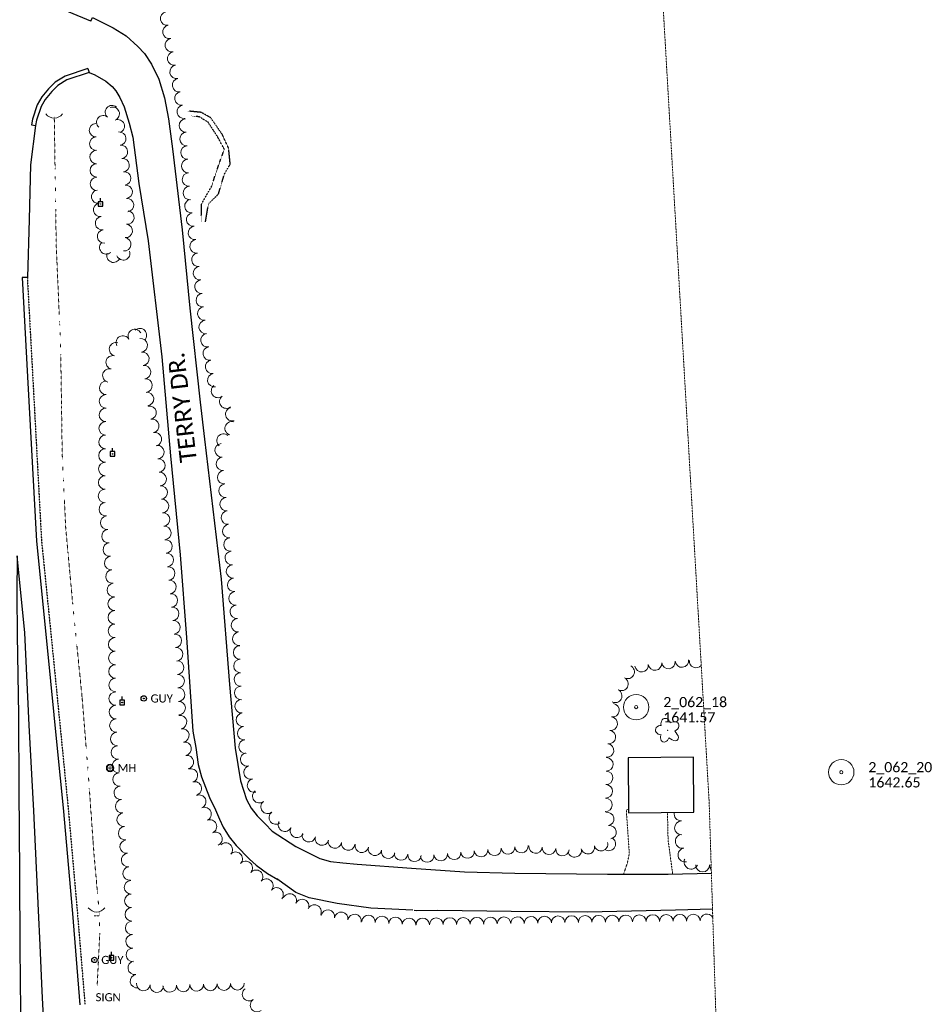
# Model space of a CAD drawing. Extents: x 386237 to 390135, y 96958 to 113752.
# Tile 95 of 116: x 388385 to 388922, y 108323 to 108905. Entities that reach past the tile are written whole.
import ezdxf
from ezdxf.enums import TextEntityAlignment as Align
from ezdxf.lldxf.tags import DXFTag

# ---------------------------------------------------------------- set-up
doc = ezdxf.new("R2010")
doc.units = 0
doc.header["$MEASUREMENT"] = 0
for name, pattern in [('Wisdot1', [0.0625, 0.03125, -0.03125]), ('Wisdot3', [0.1875, 0.125, -0.0625]), ('Wisdot6', [0.375, 0.125, -0.0625, 0.03125, -0.0625, 0.03125, -0.0625])]:
    doc.linetypes.add(name, pattern=pattern)
for name, color, linetype, lineweight in [('E_BLD', 231, 'Continuous', 25), ('E_DRN', 41, 'Continuous', 18), ('E_DTM_SlopeBottom', 81, 'Wisdot1', 25), ('E_DTM_SlopeTop', 81, 'Wisdot1', 25), ('E_DWY', 51, 'Wisdot3', 18), ('E_LAND_Vegetation', 81, 'Continuous', 18), ('E_MAP_Limits', 81, 'Wisdot3', 18), ('E_MAP_PassPoints', 41, 'Continuous', 18), ('E_RDWY', 21, 'Continuous', 25), ('E_RDWY_Gravel', 21, 'Wisdot3', 25), ('E_RDWY_Name', 21, 'Continuous', 18), ('E_SGN', 21, 'Continuous', 18), ('E_UTL_EGuyWire', 201, 'Continuous', 25), ('E_UTL_EPowerPole', 231, 'Eelec', 25), ('E_UTL_MH', 31, 'Continuous', 18), ('E_WTR', 131, 'Wisdot6', 18)]:
    doc.layers.add(name, color=color, linetype=linetype, lineweight=lineweight)
doc.styles.add('CalibriLight', font='calibril.ttf')
tags = doc.linetypes.add('Eelec', pattern='A,0.275,-0.05,["E",CalibriLight,S=0.07,R=0,X=-0.025,Y=-0.035],-0.05,0.875', length=1.25).pattern_tags.tags
tags[6] = DXFTag(74, 10)

# ---------------------------------------------------------------- blocks, each defined once
blk = doc.blocks.new('PP')
at = {"layer": 'E_MAP_PassPoints', "lineweight": 0}
for radius in [7.5, 0.96]:
    blk.add_circle((0, 0), radius, dxfattribs=at)
blk = doc.blocks.new('CULV')
at = {"color": 0, "linetype": 'ByBlock', "lineweight": -2, "transparency": 16777216}
blk.add_arc((0, 12.3), 12.3, 216.8699, 323.1301, dxfattribs=at)
blk = doc.blocks.new('GUY')
at = {"color": 0, "linetype": 'ByBlock', "lineweight": -2, "transparency": 16777216}
for radius in [4, 0.5]:
    blk.add_circle((0, 0), radius, dxfattribs=at)
at = {"color": 0, "linetype": 'ByBlock', "lineweight": -2, "transparency": 16777216, "style": 'CalibriLight'}
blk.add_text('GUY', height=12, dxfattribs=at).set_placement((10, 0), align=Align.MIDDLE_LEFT)
blk = doc.blocks.new('MH')
at = {"color": 0, "linetype": 'ByBlock', "lineweight": -2, "transparency": 16777216}
for radius in [5, 4, 1.5]:
    blk.add_circle((0, 0), radius, dxfattribs=at)
at = {"color": 0, "linetype": 'ByBlock', "lineweight": -2, "transparency": 16777216, "style": 'CalibriLight'}
blk.add_text('MH', height=10.8, dxfattribs=at).set_placement((10, 0), align=Align.MIDDLE_LEFT)
blk = doc.blocks.new('PPOL')
at = {"color": 0, "linetype": 'ByBlock', "lineweight": -2, "transparency": 16777216}
blk.add_line((-0.1, 4.5), (-0.1, 11.6), dxfattribs=at)
at = {"color": 0, "linetype": 'ByBlock', "lineweight": -2, "transparency": 16777216, "flags": 128}
blk.add_lwpolyline([(-4.6, -4.5), (4.4, -4.5), (4.4, 4.5), (-4.6, 4.5)], close=True, dxfattribs=at)
at = {"color": 0, "linetype": 'ByBlock', "lineweight": -2, "transparency": 16777216}
blk.add_circle((0, 0), 0.582, dxfattribs=at)
blk = doc.blocks.new('SIGN')
at = {"color": 0, "linetype": 'ByBlock', "lineweight": -2, "transparency": 16777216, "style": 'CalibriLight'}
blk.add_text('SIGN', height=12, dxfattribs=at).set_placement((0, 0), align=Align.MIDDLE_CENTER)
blk = doc.blocks.new('DTRE')
at = {"color": 0, "linetype": 'ByBlock', "lineweight": -2, "transparency": 16777216}
blk.add_circle((-0.18, 0), 0.183, dxfattribs=at)
for centre, major_axis, ratio in [((-1.87, 5.32), (1.36, -4.98), 0.782863), ((-5.87, 0.15), (4.93, -0.12), 0.832022), ((4.06, 2.74), (-5.27, -2.93), 0.691916), ((-2.49, -5.24), (1.8, 4.86), 0.716896), ((3.54, -3.71), (-5.01, 4.58), 0.560249)]:
    blk.add_ellipse(centre, major_axis=major_axis, ratio=ratio, start_param=1.570796, end_param=4.712389, dxfattribs=at)

msp = doc.modelspace()

# ---------------------------------------------------------------- linework, layer by layer
at = {"layer": 'E_BLD'}
for p, q in [((388782.81, 108469.41), (388744.15, 108469.08)), ((388744.15, 108469.08), (388744.43, 108436.51)), ((388783.09, 108436.84), (388782.81, 108469.41)), ((388744.43, 108436.51), (388783.09, 108436.84))]:
    msp.add_line(p, q, dxfattribs=at)
at = {"layer": 'E_DTM_SlopeBottom'}
msp.add_lwpolyline([(388491.89, 108785.68), (388492.21, 108796.4), (388498.06, 108806.63), (388500.84, 108815.26), (388502.95, 108821.26), (388505.6, 108828.56), (388501.51, 108836.13), (388495.99, 108844.6), (388490.84, 108847.77), (388485.96, 108848.34)], dxfattribs=at)
at = {"layer": 'E_DTM_SlopeTop'}
msp.add_lwpolyline([(388494.47, 108785.82), (388496.22, 108796.37), (388502.12, 108802.18), (388505.6, 108813.82), (388509.07, 108819.82), (388508.14, 108829.17), (388504.24, 108837.62), (388497.53, 108847.24), (388492.08, 108850.38), (388484, 108851.18)], dxfattribs=at)
at = {"layer": 'E_DWY', "flags": 128}
for points in [[(388744.41, 108438.47), (388743.11, 108438.45), (388744.91, 108412.51), (388743.77, 108406.9), (388741.52, 108400.3)], [(388770.52, 108400.44), (388767.82, 108420.63), (388767.46, 108436.71)]]:
    msp.add_lwpolyline(points, dxfattribs=at)
at = {"layer": 'E_LAND_Vegetation'}
for centre, radius, start, end in [((388471.78, 108905.82), 3.99, 100.17022, 280.1549), ((388473.18, 108897.96), 3.99, 100.17022, 280.1549), ((388474.59, 108890.1), 3.99, 100.17022, 280.1549), ((388476, 108882.24), 3.99, 100.17022, 280.1549), ((388477.41, 108874.38), 3.99, 100.16035, 280.14502), ((388478.82, 108866.51), 3.99, 100.16035, 280.14502), ((388480.23, 108858.65), 3.99, 100.16035, 280.14502), ((388439.2, 108850.57), 3.96, 48.93511, 228.91979), ((388439.66, 108849.55), 3.96, 292.14619, 112.13087), ((388481.63, 108850.79), 3.99, 100.16035, 280.14502), ((388434, 108844.6), 3.96, 48.93511, 228.91979), ((388442.64, 108842.21), 3.96, 292.14619, 112.13087), ((388482.86, 108842.66), 3.99, 93.36507, 273.34974), ((388429.78, 108839.86), 3.96, 90.99797, 270.98264), ((388443.54, 108834.9), 3.96, 276.99913, 96.98381), ((388429.92, 108831.94), 3.96, 90.99797, 270.98264), ((388483.33, 108834.69), 3.99, 93.36507, 273.34974), ((388430.05, 108824.03), 3.96, 90.99797, 270.98264), ((388444.51, 108827.04), 3.96, 276.99913, 96.98381), ((388483.8, 108826.72), 3.99, 93.36507, 273.34974), ((388445.47, 108819.18), 3.96, 276.99913, 96.98381), ((388484.27, 108818.74), 3.99, 93.36507, 273.34974), ((388430.19, 108816.11), 3.96, 90.99797, 270.98264), ((388430.33, 108808.19), 3.96, 90.99797, 270.98264), ((388446.43, 108811.33), 3.96, 276.99913, 96.98381), ((388484.74, 108810.77), 3.99, 93.36507, 273.34974), ((388431.03, 108800.59), 3.96, 98.37455, 278.35923), ((388447.31, 108803.5), 3.96, 275.85296, 95.83764), ((388485.2, 108802.8), 3.99, 93.36507, 273.34974), ((388448.12, 108795.62), 3.96, 275.85296, 95.83764), ((388486.13, 108795.02), 3.99, 97.47862, 277.46329), ((388432.18, 108792.76), 3.96, 98.37455, 278.35923), ((388448.35, 108788.21), 3.96, 263.08487, 83.06955), ((388433.33, 108784.93), 3.96, 98.37455, 278.35923), ((388487.16, 108787.1), 3.99, 97.47862, 277.46329), ((388434.49, 108777.09), 3.96, 98.37455, 278.35923), ((388447.4, 108780.36), 3.96, 263.08487, 83.06955), ((388488.2, 108779.18), 3.99, 97.47862, 277.46329), ((388446.44, 108772.5), 3.96, 263.08487, 83.06955), ((388489.24, 108771.26), 3.99, 97.47862, 277.46329), ((388435.86, 108770.63), 3.96, 130.64683, 310.63151), ((388440.12, 108765.69), 3.96, 157.84114, 337.82582), ((388445.86, 108767.06), 3.96, 200.91645, 20.90112), ((388490.28, 108763.34), 3.99, 97.47862, 277.46329), ((388491.24, 108755.36), 3.99, 96.03649, 276.02117), ((388492.08, 108747.42), 3.99, 96.03649, 276.02117), ((388492.92, 108739.48), 3.99, 96.03649, 276.02117), ((388493.76, 108731.54), 3.99, 96.03649, 276.02117), ((388455.68, 108718.78), 4, 313.379, 133.36368), ((388494.59, 108723.59), 3.99, 96.03649, 276.02117), ((388445.67, 108714.44), 4, 28.47311, 208.45779), ((388452.7, 108718.25), 4, 28.47311, 208.45779), ((388456.15, 108712.76), 4, 277.22971, 97.21439), ((388495.67, 108715.82), 3.99, 99.61906, 279.60374), ((388441.62, 108710.45), 4, 75.8051, 255.78978), ((388497.01, 108707.94), 3.99, 99.61906, 279.60374), ((388439.65, 108702.69), 4, 75.8051, 255.78978), ((388457.16, 108704.82), 4, 277.22971, 97.21439), ((388458.15, 108696.93), 4, 276.15821, 96.14289), ((388498.34, 108700.07), 3.99, 99.61906, 279.60374), ((388437.69, 108694.94), 4, 75.8051, 255.78978), ((388499.67, 108692.19), 3.99, 99.61906, 279.60374), ((388435.83, 108687.67), 4, 89.24981, 269.23448), ((388459.01, 108688.97), 4, 276.15821, 96.14289), ((388501.88, 108685.82), 3.99, 127.87073, 307.85541), ((388435.72, 108679.67), 4, 89.24981, 269.23448), ((388459.87, 108681.02), 4, 276.15821, 96.14289), ((388506.78, 108679.51), 3.99, 127.87073, 307.85541), ((388461.38, 108672.98), 4, 281.49941, 101.48409), ((388510.32, 108672.06), 3.99, 105.14518, 285.12986), ((388435.62, 108671.68), 4, 89.24981, 269.23448), ((388435.51, 108663.68), 4, 89.24981, 269.23448), ((388462.97, 108665.14), 4, 281.49941, 101.48409), ((388509.95, 108663.7), 3.99, 73.89399, 253.87867), ((388435.41, 108655.69), 4, 89.45129, 269.43597), ((388464.57, 108657.3), 4, 281.49941, 101.48409), ((388505.1, 108656.45), 3.99, 50.1561, 230.14077), ((388465.98, 108649.68), 4, 274.97628, 94.96096), ((388504.04, 108650.74), 3.99, 95.33164, 275.31632), ((388435.34, 108647.69), 4, 89.45129, 269.43597), ((388504.78, 108642.79), 3.99, 95.33164, 275.31632), ((388435.26, 108639.69), 4, 89.45129, 269.43597), ((388466.67, 108641.71), 4, 274.97628, 94.96096), ((388435.18, 108631.7), 4, 89.45129, 269.43597), ((388467.36, 108633.74), 4, 274.97628, 94.96096), ((388505.52, 108634.84), 3.99, 95.33164, 275.31632), ((388468.06, 108625.78), 4, 274.97628, 94.96096), ((388506.26, 108626.88), 3.99, 95.33164, 275.31632), ((388435.1, 108623.7), 4, 89.45129, 269.43597), ((388435.61, 108615.95), 4, 95.60754, 275.59221), ((388468.75, 108617.81), 4, 274.97628, 94.96096), ((388507, 108618.93), 3.99, 95.33164, 275.31632), ((388436.39, 108607.99), 4, 95.60754, 275.59221), ((388469.44, 108609.84), 4, 274.97628, 94.96096), ((388507.74, 108610.98), 3.99, 95.33164, 275.31632), ((388508.48, 108603.03), 3.99, 95.33164, 275.31632), ((388437.17, 108600.04), 4, 95.60754, 275.59221), ((388470.14, 108601.87), 4, 274.97628, 94.96096), ((388437.95, 108592.08), 4, 95.60754, 275.59221), ((388470.83, 108593.91), 4, 274.97628, 94.96096), ((388509.22, 108595.08), 3.99, 95.33164, 275.31632), ((388471.59, 108585.92), 4, 275.66636, 95.65104), ((388509.97, 108587.12), 3.99, 95.33164, 275.31632), ((388438.73, 108584.12), 4, 95.60754, 275.59221), ((388510.71, 108579.17), 3.99, 95.33164, 275.31632), ((388439.51, 108576.16), 4, 95.60754, 275.59221), ((388472.38, 108577.96), 4, 275.66636, 95.65104), ((388440.29, 108568.2), 4, 95.60754, 275.59221), ((388473.17, 108570), 4, 275.66636, 95.65104), ((388511.45, 108571.22), 3.99, 95.36349, 275.34816), ((388473.96, 108562.04), 4, 275.66636, 95.65104), ((388512.2, 108563.27), 3.99, 95.36349, 275.34816), ((388440.82, 108560.04), 4, 90.63503, 270.61971), ((388440.91, 108552.05), 4, 90.63503, 270.61971), ((388474.74, 108554.09), 4, 275.66636, 95.65104), ((388512.94, 108555.32), 3.99, 95.36349, 275.34816), ((388441, 108544.05), 4, 90.63503, 270.61971), ((388475.53, 108546.13), 4, 275.66636, 95.65104), ((388513.69, 108547.37), 3.99, 95.36349, 275.34816), ((388476.32, 108538.17), 4, 275.66636, 95.65104), ((388514.43, 108539.42), 3.99, 95.36349, 275.34816), ((388441.08, 108536.05), 4, 90.63503, 270.61971), ((388441.17, 108528.06), 4, 90.63503, 270.61971), ((388477.11, 108530.21), 4, 275.66636, 95.65104), ((388514.91, 108531.31), 3.99, 91.55195, 271.53663), ((388477.68, 108522.36), 4, 272.20467, 92.18935), ((388515.13, 108523.33), 3.99, 91.55195, 271.53663), ((388760.08, 108524.76), 3.99, 187.2392, 7.22388), ((388768.05, 108525.65), 3.99, 186.26192, 6.2466), ((388775.99, 108526.52), 3.99, 186.26192, 6.2466), ((388784.36, 108526.21), 3.99, 174.93538, 320.03851), ((388441.26, 108520.06), 4, 90.63503, 270.61971), ((388515.34, 108515.34), 3.99, 91.55195, 271.53663), ((388743.93, 108519.8), 3.99, 242.65379, 62.63847), ((388752.16, 108523.76), 3.99, 187.2392, 7.22388), ((388441.35, 108512.06), 4, 90.63503, 270.61971), ((388477.98, 108514.37), 4, 272.20467, 92.18935), ((388740.26, 108512.71), 3.99, 242.65379, 62.63847), ((388441.43, 108504.06), 4, 90.63503, 270.61971), ((388478.29, 108506.38), 4, 272.20467, 92.18935), ((388515.56, 108507.36), 3.99, 91.55195, 271.53663), ((388736.59, 108505.62), 3.99, 242.65379, 62.63847), ((388478.59, 108498.39), 4, 272.20467, 92.18935), ((388515.85, 108499.52), 3.99, 95.34962, 275.33429), ((388441.52, 108496.07), 4, 90.63503, 270.61971), ((388516.59, 108491.57), 3.99, 95.34962, 275.33429), ((388734.99, 108497.12), 3.99, 262.28228, 82.26696), ((388441.82, 108488.18), 4, 93.39077, 273.37545), ((388479.42, 108490.17), 4, 279.86385, 99.84852), ((388733.92, 108489.21), 3.99, 262.28228, 82.26696), ((388442.29, 108480.19), 4, 93.39077, 273.37545), ((388480.79, 108482.29), 4, 279.86385, 99.84852), ((388517.34, 108483.62), 3.99, 95.34962, 275.33429), ((388732.84, 108481.29), 3.99, 262.28228, 82.26696), ((388482.15, 108474.41), 4, 279.86385, 99.84852), ((388518.08, 108475.66), 3.99, 95.34962, 275.33429), ((388442.76, 108472.21), 4, 93.39077, 273.37545), ((388731.77, 108473.38), 3.99, 262.28228, 82.26696), ((388443.24, 108464.23), 4, 93.39077, 273.37545), ((388483.52, 108466.53), 4, 279.86385, 99.84852), ((388519.13, 108468.11), 3.99, 104.68406, 284.66873), ((388731.4, 108465.18), 3.99, 268.65446, 88.63913), ((388485.82, 108458.61), 4, 286.82397, 106.80865), ((388521.15, 108460.39), 3.99, 104.68406, 284.66873), ((388731.21, 108457.19), 3.99, 268.65446, 88.63913), ((388443.71, 108456.24), 4, 93.39077, 273.37545), ((388488.13, 108450.96), 4, 286.82397, 106.80865), ((388523.17, 108452.66), 3.99, 104.68406, 284.66873), ((388444.38, 108448.38), 4, 96.28114, 276.26582), ((388526.25, 108446.38), 3.99, 127.6487, 307.63338), ((388731.02, 108449.21), 3.99, 268.65446, 88.63913), ((388445.26, 108440.43), 4, 96.28114, 276.26582), ((388490.71, 108443.13), 4, 293.65503, 113.63971), ((388531.13, 108440.06), 3.99, 127.6487, 307.63338), ((388730.83, 108441.22), 3.99, 268.65446, 88.63913), ((388493.91, 108435.8), 4, 293.65503, 113.63971), ((388446.13, 108432.48), 4, 96.28114, 276.26582), ((388497.12, 108428.48), 4, 293.65503, 113.63971), ((388536.01, 108433.73), 3.99, 127.6487, 307.63338), ((388731.81, 108432.91), 3.99, 280.30806, 100.29274), ((388775.56, 108435.9), 4.13, 168.24827, 271.96717), ((388775.84, 108427.64), 4.13, 91.98249, 271.96717), ((388447.01, 108424.53), 4, 96.28114, 276.26582), ((388541.44, 108429.5), 3.99, 152.8339, 332.81858), ((388548.55, 108425.86), 3.99, 152.8339, 332.81858), ((388733.24, 108425.05), 3.99, 280.30806, 100.29274), ((388447.88, 108416.59), 4, 96.28114, 276.26582), ((388500.33, 108421.15), 4, 293.65503, 113.63971), ((388555.56, 108423.3), 3.99, 165.83611, 345.82078), ((388563.3, 108421.34), 3.99, 165.83611, 345.82078), ((388570.9, 108419.63), 3.99, 170.94977, 350.93445), ((388732.82, 108418.15), 3.99, 244.26689, 64.25156), ((388776.26, 108419.75), 4.13, 101.25882, 281.2435), ((388506.42, 108414.83), 4, 317.38675, 137.37143), ((388578.79, 108418.38), 3.99, 170.94977, 350.93445), ((388586.8, 108417.07), 3.99, 167.29333, 347.278), ((388594.6, 108415.31), 3.99, 167.29333, 347.278), ((388602.39, 108413.55), 3.99, 167.29333, 347.278), ((388649.35, 108413.7), 3.99, 185.64777, 5.63245), ((388657.3, 108414.48), 3.99, 185.64777, 5.63245), ((388665.25, 108415.26), 3.99, 185.64777, 5.63245), ((388673.2, 108416.05), 3.99, 185.64777, 5.63245), ((388681.15, 108416.83), 3.99, 185.64777, 5.63245), ((388689.5, 108416.6), 3.99, 174.58649, 354.57117), ((388697.45, 108415.85), 3.99, 174.58649, 354.57117), ((388705.4, 108415.09), 3.99, 174.58649, 354.57117), ((388712.66, 108414.35), 3.99, 193.38533, 13.37001), ((388720.43, 108416.2), 3.99, 193.38533, 13.37001), ((388728.2, 108418.05), 3.99, 193.38533, 13.37001), ((388777.87, 108411.64), 4.13, 101.25882, 281.2435), ((388448.75, 108408.64), 4, 96.28114, 276.26582), ((388512.31, 108409.41), 4, 317.38675, 137.37143), ((388610.03, 108412.5), 3.99, 174.32725, 354.31193), ((388617.98, 108411.71), 3.99, 174.32725, 354.31193), ((388625.51, 108411.34), 3.99, 185.64777, 5.63245), ((388633.46, 108412.13), 3.99, 185.64777, 5.63245), ((388641.41, 108412.91), 3.99, 185.64777, 5.63245), ((388781.41, 108407.43), 4.13, 153.78003, 333.76471), ((388449.63, 108400.69), 4, 96.28114, 276.26582), ((388518.25, 108403.96), 4, 319.36461, 139.34928), ((388524.32, 108398.75), 4, 319.36461, 139.34928), ((388788.26, 108405.73), 4.13, 180.21733, 0.202), ((388796.53, 108405.76), 4.13, 180.21733, 219.6284), ((388450.46, 108392.56), 4, 91.60161, 271.58629), ((388530.39, 108393.54), 4, 319.36461, 139.34928), ((388536.46, 108388.33), 4, 319.36461, 139.34928), ((388450.68, 108384.57), 4, 91.60161, 271.58629), ((388544.26, 108384.73), 4, 335.85349, 155.83817), ((388551.56, 108381.46), 4, 335.85349, 155.83817), ((388450.9, 108376.57), 4, 91.60161, 271.58629), ((388558.85, 108378.18), 4, 335.85349, 155.83817), ((388566.8, 108375.18), 4, 350.88733, 170.87201), ((388574.7, 108373.91), 4, 350.88733, 170.87201), ((388582.59, 108372.64), 4, 350.88733, 170.87201), ((388590.76, 108372.05), 4, 356.02815, 176.01282), ((388598.73, 108371.49), 4, 356.02815, 176.01282), ((388606.71, 108370.94), 4, 356.02815, 176.01282), ((388614.69, 108370.38), 4, 356.02815, 176.01282), ((388622.86, 108370.34), 4, 0.79519, 180.77987), ((388630.85, 108370.45), 4, 0.79519, 180.77987), ((388638.85, 108370.56), 4, 0.79519, 180.77987), ((388646.85, 108370.67), 4, 0.79519, 180.77987), ((388654.85, 108370.78), 4, 0.79519, 180.77987), ((388662.84, 108370.89), 4, 0.79519, 180.77987), ((388670.84, 108371), 4, 0.79519, 180.77987), ((388678.84, 108371.11), 4, 0.79519, 180.77987), ((388686.85, 108371.28), 4, 1.22516, 181.20984), ((388694.84, 108371.45), 4, 1.22516, 181.20984), ((388702.84, 108371.62), 4, 1.22516, 181.20984), ((388710.81, 108371.76), 4, 0.6864, 180.67107), ((388718.81, 108371.85), 4, 0.6864, 180.67107), ((388726.81, 108371.95), 4, 0.6864, 180.67107), ((388734.81, 108372.04), 4, 0.6864, 180.67107), ((388742.8, 108372.14), 4, 0.6864, 180.67107), ((388750.8, 108372.23), 4, 0.6864, 180.67107), ((388758.8, 108372.33), 4, 0.6864, 180.67107), ((388766.79, 108372.42), 4, 0.6864, 180.67107), ((388774.79, 108372.52), 4, 0.6864, 180.67107), ((388782.79, 108372.61), 4, 0.6864, 180.67107), ((388790.78, 108372.71), 4, 30.20549, 180.67107), ((388451.13, 108368.58), 4, 91.60161, 271.58629), ((388451.35, 108360.58), 4, 91.60161, 271.58629), ((388451.57, 108352.59), 4, 91.60161, 271.58629), ((388452.63, 108344.98), 4, 99.71681, 279.70149), ((388453.98, 108337.09), 4, 99.71681, 279.70149), ((388457.75, 108335.34), 4, 172.73567, 352.72035), ((388465.69, 108334.33), 4, 172.73567, 352.72035), ((388473.32, 108334.52), 4, 182.34399, 2.32867), ((388481.31, 108334.85), 4, 182.34399, 2.32867), ((388489.3, 108335.17), 4, 182.34399, 2.32867), ((388497.33, 108335.4), 4, 181.5272, 1.51188), ((388505.32, 108335.61), 4, 181.5272, 1.51188), ((388513.31, 108335.82), 4, 181.5272, 1.51188), ((388520.21, 108329.39), 4, 126.31056, 306.29524), ((388524.95, 108322.94), 4, 126.31056, 306.29524)]:
    msp.add_arc(centre, radius, start, end, dxfattribs=at)
at = {"layer": 'E_MAP_Limits', "lineweight": 0, "flags": 128}
msp.add_lwpolyline([(388761.1, 108978.59), (388792.09, 108442.84), (388801.36, 108149.03)], dxfattribs=at)
at = {"layer": 'E_MAP_PassPoints', "lineweight": 0}
for centre, radius in [((388748.97, 108498.98), 7.5), ((388748.97, 108498.98), 0.96), ((388870.18, 108460.53), 7.5), ((388870.18, 108460.53), 0.96)]:
    msp.add_circle(centre, radius, dxfattribs=at)
at = {"layer": 'E_RDWY', "flags": 128}
for points in [[(388426.77, 108904.27), (388413.83, 108909.68), (388407.46, 108912.93), (388403.46, 108915.58), (388396.38, 108921.21), (388391.08, 108927.34), (388388.75, 108931.74), (388387.13, 108935.6), (388385.67, 108940.8), (388384.82, 108946.77)], [(388426.77, 108904.27), (388427.69, 108906.49), (388439.86, 108900.41), (388447.5, 108895.56), (388454.44, 108889.3), (388458.42, 108885.17), (388462.62, 108878.92), (388466.97, 108869.99), (388470.3, 108858.91), (388472.52, 108846.63), (388474.96, 108828.88), (388480.77, 108780.96), (388485.26, 108734.65), (388491.26, 108679.23), (388493.93, 108657.28), (388503.64, 108574.68), (388508.58, 108512.31), (388512.09, 108474.71), (388515.11, 108455.45), (388518.66, 108444.32), (388521.49, 108439.28), (388524.92, 108434.86), (388529.82, 108429.96), (388533.81, 108425.67), (388547.85, 108416.56), (388556.49, 108412.24), (388562.07, 108409.53), (388568.43, 108407.74), (388575.72, 108407.03), (388584.01, 108406.22), (388616.18, 108403.81), (388647.61, 108401.61), (388677.23, 108400.84), (388732.03, 108400.27), (388767.9, 108400.39), (388793.42, 108400.83)], [(388424.88, 108876.29), (388411.48, 108871.83), (388405.65, 108868.3), (388401.79, 108864.36), (388397.75, 108859.52), (388395.07, 108854.94), (388392.16, 108846.35), (388391.62, 108843.11)], [(388425.67, 108873.92), (388412.53, 108869.55), (388407.22, 108866.32), (388403.64, 108862.68), (388399.8, 108858.08), (388397.36, 108853.9), (388394.59, 108845.73), (388394.08, 108842.7)], [(388424.88, 108876.29), (388425.63, 108874.01), (388429.1, 108872.54), (388435.6, 108868.85), (388439.35, 108865.78), (388441.52, 108863.19), (388443.77, 108859.2), (388446.39, 108853.7), (388449.35, 108844.13), (388451.46, 108835.71), (388455.12, 108808.3), (388460.52, 108774.53), (388468.59, 108706), (388473.74, 108647.5), (388479.51, 108588.89), (388483.21, 108540.1), (388487.07, 108484.82), (388488.75, 108475.16), (388490.16, 108465), (388492.13, 108457.71), (388496.76, 108445.58), (388500.3, 108438.26), (388502.75, 108432.7), (388504.96, 108428.04), (388508.36, 108422.45), (388512.64, 108417.32), (388520.4, 108409.11), (388524.37, 108405.71), (388531.12, 108400.68), (388537.23, 108397.09), (388537.33, 108397.04)], [(388391.62, 108843.11), (388393.98, 108842.72), (388391, 108819.51), (388390.33, 108787.1), (388389.25, 108752.83), (388386.17, 108752.77), (388389.37, 108694.12), (388394.57, 108597.06), (388400.92, 108534.26), (388406.82, 108474.6), (388410.28, 108439.57), (388415.78, 108376.98), (388420.24, 108323.17)], [(388401.28, 108258.03), (388400.07, 108289.07), (388398, 108331.12), (388396.74, 108358.41), (388395.88, 108378.82), (388392.96, 108437.76), (388390.18, 108488.41), (388387.62, 108542.82), (388383.19, 108588.47), (388382.92, 108565.41), (388383.16, 108541.62), (388384.04, 108494.29), (388384.24, 108450.14), (388384.59, 108400.79), (388384.85, 108356.64), (388385.16, 108319.48), (388385.53, 108288.31), (388385.65, 108261.96)], [(388616.97, 108379.07), (388592.08, 108380.19), (388572.34, 108382.92), (388555.77, 108386.28), (388547.77, 108389.38), (388536.54, 108397.5)], [(388617.71, 108379.01), (388619.02, 108378.92), (388631.73, 108379.03), (388675.11, 108378.49), (388720.17, 108377.98), (388772.25, 108379.27), (388794.08, 108379.88)]]:
    msp.add_lwpolyline(points, dxfattribs=at)
at = {"layer": 'E_RDWY_Gravel', "flags": 128}
msp.add_lwpolyline([(388389.28, 108752.83), (388389.33, 108749.83), (388392.36, 108694.29), (388397.56, 108597.29), (388403.9, 108534.56), (388409.8, 108474.89), (388413.27, 108439.85), (388418.77, 108377.24), (388423.23, 108323.41)], dxfattribs=at)
at = {"layer": 'E_WTR', "flags": 128}
for points in [[(388405.11, 108847.87), (388405.58, 108816.77)], [(388405.65, 108812.49), (388405.68, 108810.34)], [(388405.74, 108806.05), (388405.78, 108803.91)], [(388405.84, 108799.62), (388405.87, 108797.48)], [(388405.94, 108793.19), (388406.26, 108772.16), (388406.69, 108762.11)], [(388406.69, 108762.11), (388408.04, 108731.04)], [(388408.22, 108726.75), (388408.31, 108724.61)], [(388408.5, 108720.33), (388408.59, 108718.18)], [(388408.78, 108713.9), (388408.86, 108711.88), (388408.87, 108711.76)], [(388408.93, 108707.47), (388409.39, 108676.38)], [(388409.39, 108676.38), (388409.79, 108648.82), (388409.95, 108645.29)], [(388410.16, 108641), (388410.26, 108638.86)], [(388410.46, 108634.57), (388410.56, 108632.43)], [(388410.76, 108628.15), (388410.86, 108626.01)], [(388411.06, 108621.72), (388411.83, 108605.26), (388413.17, 108590.71)], [(388413.17, 108590.71), (388416.03, 108559.74)], [(388416.45, 108555.47), (388416.66, 108553.34)], [(388417.09, 108549.07), (388417.3, 108546.94)], [(388417.73, 108542.67), (388417.95, 108540.54)], [(388418.38, 108536.27), (388421.49, 108505.33)], [(388421.49, 108505.33), (388421.58, 108504.47), (388424, 108474.34)], [(388424.35, 108470.06), (388424.52, 108467.92)], [(388424.86, 108463.65), (388425.03, 108461.51)], [(388425.36, 108457.23), (388425.51, 108455.09)], [(388425.81, 108450.82), (388428.02, 108419.8)], [(388428.02, 108419.8), (388428.54, 108412.53), (388430.68, 108388.83)], [(388431.06, 108384.56), (388431.26, 108382.43)], [(388429.83, 108375.72), (388428.67, 108375.76)], [(388430.07, 108375.72), (388429.99, 108375.72)], [(388430.31, 108375.71), (388430.23, 108375.71)], [(388430.55, 108375.7), (388430.47, 108375.7)], [(388431.86, 108375.65), (388430.71, 108375.69)], [(388431.64, 108378.16), (388431.83, 108376.02)], [(388431.89, 108371.76), (388431.91, 108369.63)], [(388431.94, 108365.37), (388431.95, 108364.07), (388430.45, 108334.33)]]:
    msp.add_lwpolyline(points, dxfattribs=at)

# ---------------------------------------------------------------- block references
at = {"layer": 'E_DRN', "xscale": 0.5, "yscale": 0.5, "zscale": 0.5}
for p in [(388405.13, 108847.03), (388430.15, 108377.92)]:
    msp.add_blockref('CULV', p, dxfattribs=at)
at = {"layer": 'E_LAND_Vegetation', "xscale": 0.6769248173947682, "yscale": 0.6769248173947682, "zscale": 0.6769248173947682}
msp.add_blockref('DTRE', (388767.69, 108485.32), dxfattribs=at)
at = {"layer": 'E_MAP_PassPoints', "lineweight": 0}
for p in [(388748.97, 108498.98), (388748.97, 108498.98), (388870.18, 108460.53), (388870.18, 108460.53)]:
    msp.add_blockref('PP', p, dxfattribs=at)
at = {"layer": 'E_SGN', "xscale": 0.3999999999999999, "yscale": 0.3999999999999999, "zscale": 0.3999999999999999}
msp.add_blockref('SIGN', (388436.95, 108327.58), dxfattribs=at)
at = {"layer": 'E_UTL_EGuyWire', "xscale": 0.3999999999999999, "yscale": 0.3999999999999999, "zscale": 0.3999999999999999}
for p in [(388458.01, 108504.11), (388428.86, 108349.62)]:
    msp.add_blockref('GUY', p, dxfattribs=at)
at = {"layer": 'E_UTL_EPowerPole', "xscale": 0.2981736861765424, "yscale": 0.2981736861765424, "zscale": 0.2981736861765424}
for p in [(388432.51, 108796.27), (388439.57, 108648.61), (388445.23, 108501.74), (388439.01, 108350.9)]:
    msp.add_blockref('PPOL', p, dxfattribs=at)
at = {"layer": 'E_UTL_MH', "xscale": 0.4444444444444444, "yscale": 0.4444444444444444, "zscale": 0.4444444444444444}
msp.add_blockref('MH', (388438.1, 108463.06), dxfattribs=at)

# ---------------------------------------------------------------- texts
at = {"layer": 'E_MAP_PassPoints', "lineweight": 0, "style": 'CalibriLight'}
for s, p in [('2_062_18', (388764.97, 108498.98)), ('2_062_18', (388764.97, 108498.98)), ('1641.57', (388764.97, 108489.98)), ('1641.57', (388764.97, 108489.98)), ('2_062_20', (388886.18, 108460.53)), ('2_062_20', (388886.18, 108460.53)), ('1642.65', (388886.18, 108451.53)), ('1642.65', (388886.18, 108451.53))]:
    msp.add_text(s, height=6, dxfattribs=at).set_placement(p)
at = {"layer": 'E_RDWY_Name', "style": 'CalibriLight'}
msp.add_text('TERRY DR.', height=10, rotation=96.70573, dxfattribs=at).set_placement((388489.42, 108644.25))

doc.saveas('drawing.dxf')
